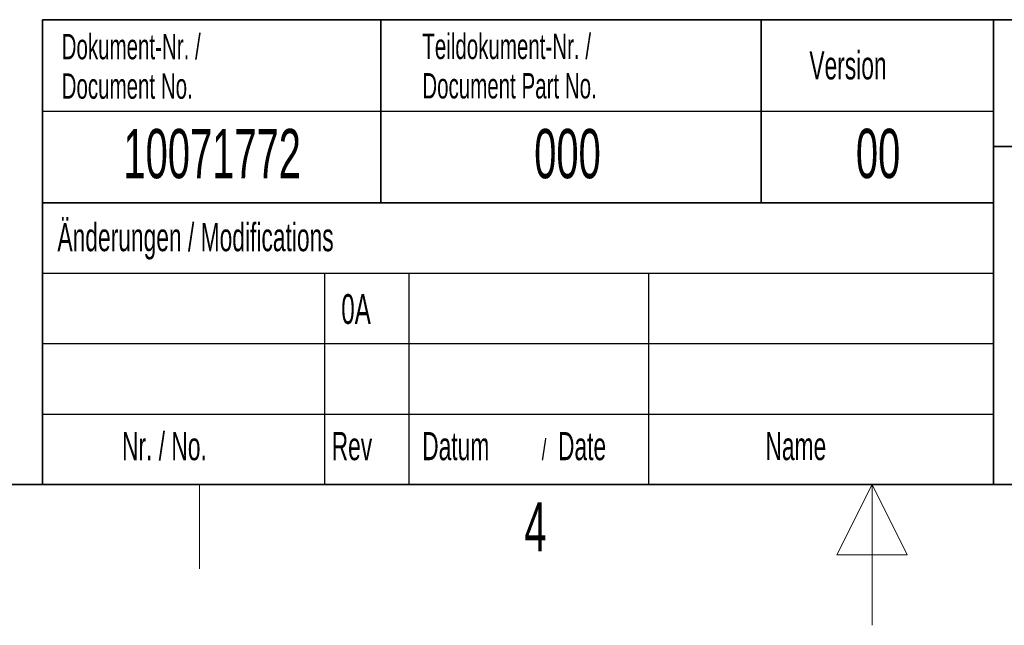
# Model space of a CAD drawing. Header units: millimetres. Extents: x 5 to 418, y 2 to 292.
# Tile 17 of 36: x 156 to 226, y 2 to 45. Entities that reach past the tile are written whole.
import ezdxf

# ---------------------------------------------------------------- set-up
doc = ezdxf.new("R2010")
doc.units = ezdxf.units.MM
doc.layers.add('SLD-0', color=7, linetype='Continuous')
doc.styles.add('SLDTEXTSTYLE0', font='TXT', dxfattribs={"width": 0.605})

msp = doc.modelspace()

# ---------------------------------------------------------------- linework, layer by layer
at = {"layer": 'SLD-0', "lineweight": 35}
for p, q in [((158.1167, 45), (225.6167, 45)), ((158.1167, 45), (158.1167, 32)), ((182.1167, 45), (182.1167, 32)), ((209.1167, 45), (209.1167, 32)), ((225.6167, 45), (225.6167, 32)), ((225.6167, 45), (266.3305, 45)), ((225.6167, 45), (225.6167, 36)), ((225.6167, 36), (266.3305, 36)), ((225.6167, 36), (225.6167, 12)), ((158.1167, 32), (158.1167, 12)), ((158.1167, 32), (225.6167, 32)), ((225.6167, 32), (225.6167, 12)), ((26, 12), (408, 12)), ((158.1167, 12), (225.6167, 12)), ((225.6167, 12), (266.3305, 12))]:
    msp.add_line(p, q, dxfattribs=at)
at = {"layer": 'SLD-0'}
for p, q in [((158.1167, 38.5), (225.6167, 38.5)), ((158.1167, 27), (225.6167, 27)), ((178.1167, 27), (178.1167, 12)), ((184.1167, 27), (184.1167, 12)), ((201.1167, 27), (201.1167, 12)), ((158.1167, 22), (225.6167, 22)), ((158.1167, 17), (225.6167, 17))]:
    msp.add_line(p, q, dxfattribs=at)
at = {"layer": 'SLD-0', "lineweight": 25}
msp.add_line((158.1167, 32), (225.6167, 32), dxfattribs=at)
at = {"layer": 'SLD-0', "lineweight": 18}
for p, q in [((169.25, 6), (169.25, 12)), ((217, 12), (214.5, 7)), ((217, 2), (217, 12)), ((219.5, 7), (217, 12)), ((214.5, 7), (219.5, 7))]:
    msp.add_line(p, q, dxfattribs=at)

# ---------------------------------------------------------------- texts
at = {"layer": 'SLD-0', "style": 'SLDTEXTSTYLE0'}
for s, insert, char_height, attachment_point in [('Dokument-Nr. /', (159.4707, 43.9891), 1.8, 1), ('Teildokument-Nr. /', (185.0721, 44.0073), 1.8, 1), ('Version', (212.5452, 42.7601), 2, 1), ('Document No.', (159.4707, 41.1891), 1.8, 1), ('Document Part No.', (185.0721, 41.2073), 1.8, 1), ('10071772', (170.1557, 37.243), 3.5, 2), ('000', (195.3767, 37.243), 3.5, 2), ('00', (217.424, 37.2527), 3.5, 2), ('Änderungen / Modifications', (159.1698, 30.5619), 2, 1), ('0A', (179.3199, 25.5156), 2.11667, 1), ('Nr. / No.', (163.7532, 15.7244), 2, 1), ('Rev', (178.6351, 15.7244), 2, 1), ('Datum', (185.0629, 15.7244), 2, 1), ('Date', (194.7022, 15.7244), 2, 1), ('Name', (209.4275, 15.729), 2, 1), ('/', (193.5459, 15.2243), 1.5, 1), ('4', (193.1027, 10.743), 3.5, 2)]:
    msp.add_mtext(s, dxfattribs=dict(at, insert=insert, char_height=char_height, attachment_point=attachment_point))

doc.saveas('drawing.dxf')
